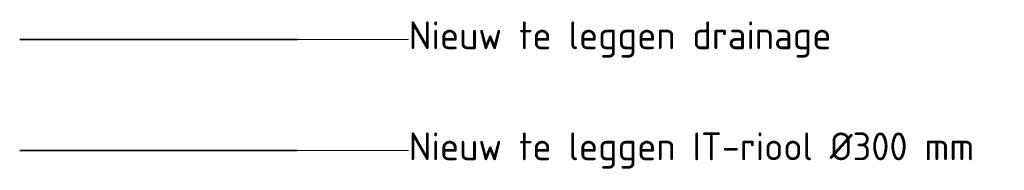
# Model space of a CAD drawing. Header units: metres. Extents: x 186340 to 190086, y 444329 to 445139.
# Tile 14 of 62: x 187212.21 to 187256.51, y 444546.52 to 444553.3. Entities that reach past the tile are written whole.
import ezdxf
from ezdxf.lldxf.tags import DXFTag

# ---------------------------------------------------------------- set-up
doc = ezdxf.new("R2010")
doc.units = ezdxf.units.M
for name, color, linetype, lineweight in [('N-WE-RI-DRAINAGE_DRAIN-G', 90, 'PR_DR_LINE', 35), ('N-WE-RI-HWA-G', 150, 'PR_HWA_LINE', 35), ('X-XX-AL-LEGENDA-T', 7, 'Continuous', 25)]:
    doc.layers.add(name, color=color, linetype=linetype, lineweight=lineweight)
doc.layers.add('X-XX-AL-TEKENBLAD_HULPLIJN-G', color=7, linetype='Continuous', lineweight=18, true_color=0xff7f9f, plot=False)
doc.styles.add('NLCS-ISO', font='NLCS-ISO.ttf')
doc.styles.add('NLCS-ISO-M200-T25', font='NLCS-ISO.ttf', dxfattribs={"height": 0.5})
tags = doc.linetypes.add('PR_DR_LINE', pattern='A,2,-2,2,-2,2,-2,2,-2,2,-2,["DR",NLCS-ISO,S=2,R=0,X=-0.4,Y=-1],-5', length=25).pattern_tags.tags
tags[22] = DXFTag(74, 10)
tags = doc.linetypes.add('PR_HWA_LINE', pattern='A,2,-2,2,-2,2,-2,2,-2,2,-2,["HWA",NLCS-ISO,S=2,R=0,X=-1,Y=-1],-6', length=26).pattern_tags.tags
tags[22] = DXFTag(74, 10)

msp = doc.modelspace()

# ---------------------------------------------------------------- linework, layer by layer
at = {"layer": 'N-WE-RI-DRAINAGE_DRAIN-G', "flags": 128}
msp.add_lwpolyline([(187212.21, 444552.407), (187224.71, 444552.407)], dxfattribs=at)
at = {"layer": 'N-WE-RI-HWA-G', "flags": 128}
msp.add_lwpolyline([(187212.21, 444547.407), (187224.71, 444547.407)], dxfattribs=at)

# ---------------------------------------------------------------- texts
at = {"layer": 'X-XX-AL-LEGENDA-T', "char_height": 1.25, "width": 31.93144, "attachment_point": 4, "style": 'NLCS-ISO-M200-T25', "bg_fill": 2}
for s, insert in [('Nieuw te leggen drainage', (187229.71, 444552.407)), ('Nieuw te leggen IT-riool %%C300 mm', (187229.71, 444547.407))]:
    msp.add_mtext(s, dxfattribs=dict(at, insert=insert))

# ---------------------------------------------------------------- next in the draw order: linework, layer by layer
at = {"layer": 'X-XX-AL-TEKENBLAD_HULPLIJN-G', "flags": 128}
for points in [[(187224.71, 444552.407), (187229.71, 444552.407)], [(187224.71, 444547.407), (187229.71, 444547.407)]]:
    msp.add_lwpolyline(points, dxfattribs=at)

doc.saveas('drawing.dxf')
